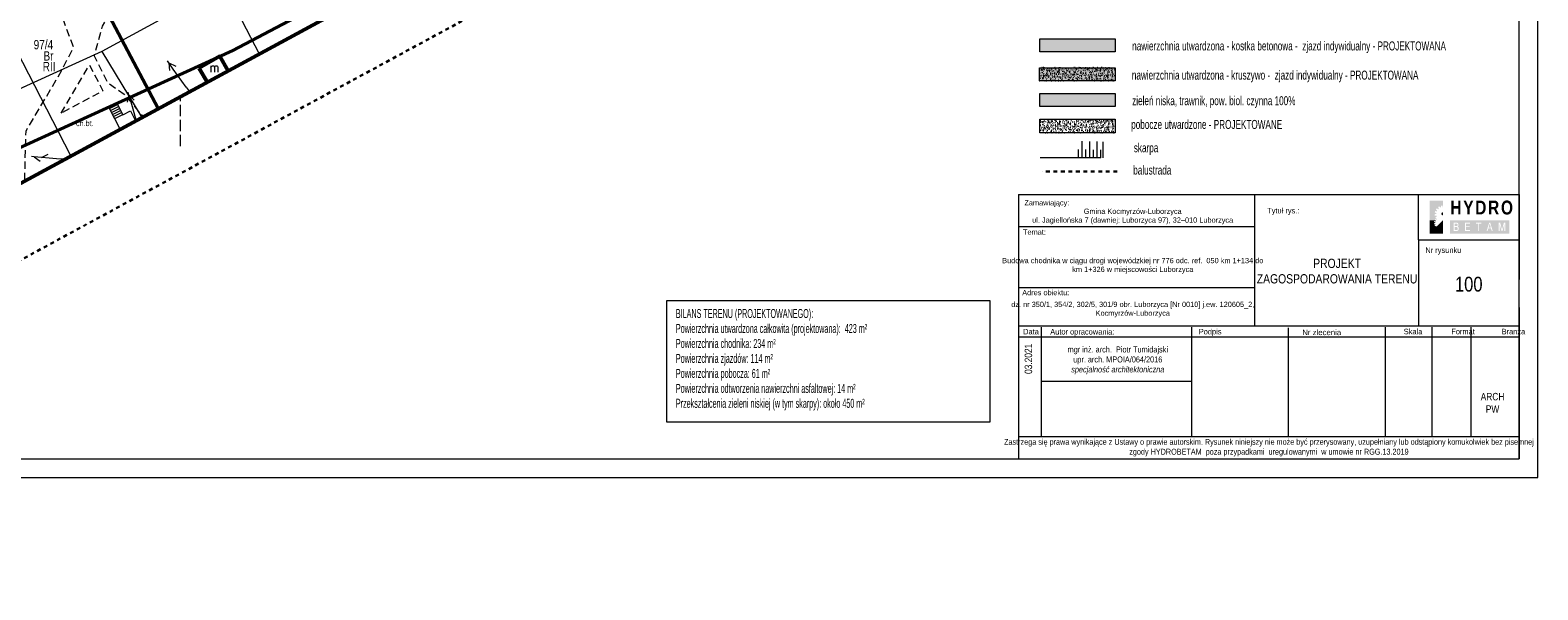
# Model space of a CAD drawing. Header units: metres. Extents: x 7437397 to 7437781, y 5556608 to 5556944.
# Tile 20 of 46: x 7437580 to 7437781, y 5556608 to 5556683. Entities that reach past the tile are written whole.
import ezdxf
from ezdxf.enums import TextEntityAlignment as Align

# ---------------------------------------------------------------- set-up
doc = ezdxf.new("R2010")
doc.units = ezdxf.units.M
doc.header["$MEASUREMENT"] = 0
for name, pattern in [('0.5_0.5', [1.5, 0.5, -0.5, 0.5]), ('DGN Style 1', [1.842793, 0.003066, -1.839727]), ('EGBK02-500', [2, 1.5, -0.5]), ('EGBU01-500', [1, 0.5, -0.5]), ('KTCR02-500', [1.5, 1, -0.5]), ('KTJZ01-500', [2, 1.5, -0.5]), ('PTRW01_01-500', [1, 0.5, -0.5])]:
    doc.linetypes.add(name, pattern=pattern)
doc.layers.get('0').update_dxf_attribs({"color": 250, "lineweight": 5})
for name, color, linetype, lineweight in [('_PROJ_WYMIARY', 7, 'Continuous', 9), ('_PROJ_ZAGOSPODAROWANIE', 7, 'Continuous', 13), ('_TABELKA', 7, 'Continuous', 15), ('ARCH_HATCH', 7, 'Continuous', 13), ('ARCH_TITLE', 7, 'Continuous', 0), ('D_balustrada', 7, '0.5_0.5', 30), ('D_skarpa-symbol', 7, 'Continuous', 20), ('EGBB01', 250, 'Continuous', 5), ('EGBD03', 250, 'Continuous', 5), ('EGBK02', 250, 'Continuous', 5), ('EGBS10', 250, 'Continuous', 5), ('EGBU01', 250, 'Continuous', 5), ('KTCR02', 250, 'Continuous', 5), ('KTOK05_01', 250, 'Continuous', 5), ('MPZP', 250, 'Continuous', 5), ('przewód elektroenergetyczny niskiego napięcia (linia) - symbol', 7, 'Continuous', 5), ('przewód kanalizacyjny (linia)', 7, 'Continuous', 5), ('SUPG_01', 250, 'Continuous', 5), ('Warstwa 1', 250, 'Continuous', 5), ('Warstwa 2', 250, 'Continuous', 5)]:
    doc.layers.add(name, color=color, linetype=linetype, lineweight=lineweight)
doc.styles.add('DROGI', font='arial.ttf', dxfattribs={"width": 0.55, "height": 1.25})
doc.styles.add('ROMANS', font='arial.ttf', dxfattribs={"width": 0.8})
doc.styles.get("Standard").update_dxf_attribs({"font": 'txt.shx', "width": 0.75})
doc.linetypes.add('KTOK05_01-500', pattern='A,3.75,[13,dgnlstyle-rozp_2015.shx,S=0.002778,R=0,X=0,Y=0],3.75', length=7.5)

# ---------------------------------------------------------------- blocks, each defined once
blk = doc.blocks.new('PE04')
at = {"color": 0, "linetype": 'Continuous', "lineweight": 13, "ltscale": 10}
for p, q in [((6.5, 0), (0, 0)), ((6.5, 0), (16.5, 0)), ((16.5, 0), (26.5, 0)), ((26.5, 0), (36.5, 0)), ((36.5, 0), (46.5, 0)), ((46.5, 0), (37.84, 5)), ((46.5, 0), (37.84, -5)), ((46.5, 0), (50, 0))]:
    blk.add_line(p, q, dxfattribs=at)
blk = doc.blocks.new('logo')
at = {"layer": '_TABELKA'}
h = blk.add_hatch(color=253, dxfattribs=at)
h.dxf.hatch_style = 1
h.paths.add_polyline_path([(7425380.26, 5548831.22), (7425380.27, 5548831.27), (7425380.05, 5548831.37, -0.03968), (7425380.09, 5548831.54), (7425380.32, 5548831.5), (7425380.35, 5548831.55), (7425380.37, 5548831.6), (7425380.2, 5548831.77, -0.03968), (7425380.31, 5548831.91), (7425380.51, 5548831.79), (7425380.55, 5548831.82), (7425380.59, 5548831.86), (7425380.52, 5548832.06), (7425379.37, 5548832.06), (7425379.37, 5548830.29), (7425380.15, 5548830.29), (7425380.07, 5548830.37, -0.03968), (7425380.15, 5548830.47), (7425380.29, 5548830.38), (7425380.32, 5548830.41), (7425380.34, 5548830.43), (7425380.29, 5548830.56), (7425380.23, 5548830.53, -0.03968), (7425380.14, 5548830.69), (7425380.33, 5548830.83), (7425380.31, 5548830.88), (7425380.3, 5548830.93), (7425380.06, 5548830.93, -0.03968), (7425380.03, 5548831.11), (7425380.26, 5548831.16)])
h.paths.add_polyline_path([(7425381.14, 5548832.94), (7425379.37, 5548832.94), (7425379.37, 5548832.06), (7425380.52, 5548832.06), (7425380.5, 5548832.08, -0.03968), (7425380.66, 5548832.17), (7425380.74, 5548832.06), (7425380.9, 5548832.06), (7425380.9, 5548832.26, -0.03968), (7425381.08, 5548832.28), (7425381.13, 5548832.06), (7425381.14, 5548832.06)])
h = blk.add_hatch(color=7, dxfattribs=at)
h.dxf.hatch_style = 1
h.paths.add_polyline_path([(7425381.14, 5548831.37, 0.414214), (7425380.94, 5548831.17, 0.414214), (7425381.14, 5548830.97)])
h = blk.add_hatch(color=7, dxfattribs=at)
h.dxf.hatch_style = 1
h.paths.add_polyline_path([(7425381.14, 5548830.29), (7425379.37, 5548828.52), (7425381.14, 5548828.52)])
h = blk.add_hatch(color=253, dxfattribs=at)
h.dxf.hatch_style = 1
h.paths.add_polyline_path([(7425380.29, 5548829.51), (7425380.27, 5548829.54), (7425380.25, 5548829.57), (7425380.09, 5548829.5, -0.03968), (7425380.03, 5548829.61), (7425380.16, 5548829.71), (7425380.15, 5548829.74), (7425380.14, 5548829.78), (7425379.97, 5548829.78), (7425379.95, 5548829.9), (7425380.11, 5548829.94), (7425380.11, 5548829.98), (7425380.12, 5548830.02), (7425379.96, 5548830.08), (7425379.99, 5548830.2), (7425380.16, 5548830.18), (7425380.17, 5548830.21), (7425380.19, 5548830.25), (7425380.15, 5548830.29), (7425379.37, 5548830.29), (7425379.37, 5548828.52), (7425380.22, 5548829.36, -0.002922), (7425380.21, 5548829.37)])
h = blk.add_hatch(color=7, dxfattribs=at)
h.dxf.hatch_style = 1
h.paths.add_polyline_path([(7425382.07, 5548830.31), (7425382.07, 5548828.53), (7425389.99, 5548828.53), (7425389.99, 5548830.31)])
h.paths.add_polyline_path([(7425383.01, 5548829.99, -0.019554), (7425383.04, 5548829.98, -0.030467), (7425383.06, 5548829.97, -0.03035), (7425383.09, 5548829.96, -0.019275), (7425383.1, 5548829.95, -0.016782), (7425383.12, 5548829.94, -0.023779), (7425383.13, 5548829.93, -0.020038), (7425383.15, 5548829.91, -0.04144), (7425383.17, 5548829.88, -0.028564), (7425383.18, 5548829.85, -0.025176), (7425383.19, 5548829.82, -0.029105), (7425383.2, 5548829.79, -0.018382), (7425383.21, 5548829.76, -0.022474), (7425383.21, 5548829.73, -0.010211), (7425383.21, 5548829.71, -0.015595), (7425383.21, 5548829.69, -0.012927), (7425383.21, 5548829.67, -0.012089), (7425383.21, 5548829.65, -0.020046), (7425383.2, 5548829.63, -0.016988), (7425383.2, 5548829.61, -0.025553), (7425383.19, 5548829.59, -0.019786), (7425383.18, 5548829.56, -0.029539), (7425383.16, 5548829.54, -0.026503), (7425383.15, 5548829.52, -0.037871), (7425383.12, 5548829.5, -0.031529), (7425383.1, 5548829.48, -0.001638), (7425383.1, 5548829.48, -0.025461), (7425383.12, 5548829.47, -0.060861), (7425383.17, 5548829.43, -0.063665), (7425383.2, 5548829.39, -0.038079), (7425383.23, 5548829.35, -0.036496), (7425383.24, 5548829.31, -0.024254), (7425383.25, 5548829.26, -0.029297), (7425383.26, 5548829.22, -0.034112), (7425383.26, 5548829.18, -0.02707), (7425383.25, 5548829.13, -0.035437), (7425383.24, 5548829.08, -0.03224), (7425383.22, 5548829.04, -0.052864), (7425383.19, 5548828.99, -0.061486), (7425383.15, 5548828.95, -0.048655), (7425383.11, 5548828.92, -0.055526), (7425383.05, 5548828.9, -0.010011), (7425383.04, 5548828.89, -0.007067), (7425383.01, 5548828.89, -0.02658), (7425382.99, 5548828.89, -0.016582), (7425382.96, 5548828.88), (7425382.58, 5548828.88), (7425382.58, 5548830), (7425382.92, 5548830, -0.012475), (7425382.95, 5548830, -0.001918), (7425382.98, 5548829.99, -0.024719)], flags=16)
h.paths.add_polyline_path([(7425383.04, 5548829.83, -0.023779), (7425383.05, 5548829.82, -0.03242), (7425383.06, 5548829.81, -0.037956), (7425383.08, 5548829.79, -0.037858), (7425383.09, 5548829.76, -0.033146), (7425383.1, 5548829.72, -0.017082), (7425383.1, 5548829.69, -0.020854), (7425383.1, 5548829.67, -0.017536), (7425383.09, 5548829.65, -0.031299), (7425383.08, 5548829.62, -0.034354), (7425383.07, 5548829.6, -0.040821), (7425383.06, 5548829.58, -0.037871), (7425383.05, 5548829.57, -0.031529), (7425383.04, 5548829.56, -0.040933), (7425383.01, 5548829.54, -0.02346), (7425383.01, 5548829.54, 0.036119), (7425383.02, 5548829.55, 0.028298), (7425383.04, 5548829.56, 0.031529), (7425383.05, 5548829.57, 0.054126), (7425383.06, 5548829.58, 0.04811), (7425383.08, 5548829.6, 0.019786), (7425383.08, 5548829.61, 0.038387), (7425383.09, 5548829.63, 0.040682), (7425383.09, 5548829.66, 0.022393), (7425383.1, 5548829.68, 0.027264), (7425383.1, 5548829.7, 0.034088), (7425383.09, 5548829.73, 0.018382), (7425383.09, 5548829.75, 0.029105), (7425383.09, 5548829.77, 0.025176), (7425383.08, 5548829.79, 0.028563), (7425383.07, 5548829.8, 0.056374), (7425383.06, 5548829.82, 0.040061), (7425383.04, 5548829.83, 0.032449), (7425383.03, 5548829.84, -0.024613)], flags=0)
h.paths.add_polyline_path([(7425382.97, 5548829.39, -0.042452), (7425383, 5548829.39, -0.013375), (7425383.04, 5548829.38, -0.034499), (7425383.06, 5548829.37, -0.060861), (7425383.08, 5548829.35, -0.063665), (7425383.1, 5548829.33, -0.038078), (7425383.11, 5548829.31, -0.036497), (7425383.12, 5548829.28, -0.024255), (7425383.13, 5548829.25, -0.029297), (7425383.13, 5548829.22, -0.034112), (7425383.13, 5548829.2, -0.02707), (7425383.13, 5548829.16, -0.035437), (7425383.12, 5548829.13, -0.03224), (7425383.11, 5548829.1, -0.052864), (7425383.09, 5548829.07, -0.061486), (7425383.07, 5548829.05, -0.048655), (7425383.05, 5548829.03, -0.055526), (7425383.02, 5548829.02, -0.01001), (7425383.01, 5548829.02, -0.009149), (7425382.98, 5548829.01, -0.022161), (7425382.95, 5548829.01), (7425382.7, 5548829.01), (7425382.7, 5548829.4), (7425382.93, 5548829.4, -0.0326)], flags=0)
h.paths.add_polyline_path([(7425384.11, 5548830), (7425384.76, 5548830), (7425384.76, 5548829.86), (7425384.23, 5548829.86), (7425384.23, 5548829.52), (7425384.72, 5548829.52), (7425384.72, 5548829.42), (7425384.72, 5548829.39), (7425384.23, 5548829.39), (7425384.23, 5548829.02), (7425384.78, 5548829.02), (7425384.78, 5548828.88), (7425384.11, 5548828.88)], flags=16)
h.paths.add_polyline_path([(7425385.56, 5548830), (7425386.27, 5548830), (7425386.27, 5548829.86), (7425385.98, 5548829.86), (7425385.98, 5548828.88), (7425385.86, 5548828.88), (7425385.86, 5548829.86), (7425385.56, 5548829.86)], flags=16)
h.paths.add_polyline_path([(7425387.33, 5548830), (7425387.37, 5548830), (7425387.45, 5548830), (7425387.79, 5548828.88), (7425387.66, 5548828.88), (7425387.57, 5548829.22), (7425387.39, 5548829.22), (7425387.2, 5548829.22), (7425387.11, 5548828.88), (7425386.98, 5548828.88)], flags=16)
h.paths.add_polyline_path([(7425387.24, 5548829.34), (7425387.39, 5548829.88), (7425387.54, 5548829.34), (7425387.39, 5548829.34)], flags=0)
h.paths.add_polyline_path([(7425388.6, 5548830), (7425388.78, 5548830), (7425389.03, 5548829.04), (7425389.29, 5548830), (7425389.46, 5548830), (7425389.46, 5548828.88), (7425389.35, 5548828.88), (7425389.35, 5548829.83), (7425389.09, 5548828.88), (7425389.03, 5548828.88), (7425388.97, 5548828.88), (7425388.71, 5548829.83), (7425388.71, 5548828.88), (7425388.6, 5548828.88)], flags=16)
h.paths.add_polyline_path([(7425387.39, 5548829.88), (7425387.24, 5548829.34), (7425387.39, 5548829.34), (7425387.54, 5548829.34)], flags=0)
h = blk.add_hatch(color=7, dxfattribs=at)
h.dxf.hatch_style = 1
h.paths.add_polyline_path([(7425387.39, 5548829.88), (7425387.24, 5548829.34), (7425387.39, 5548829.34), (7425387.54, 5548829.34)])
h.paths.add_polyline_path([(7425383.09, 5548829.75, 0.029105), (7425383.09, 5548829.77, 0.025176), (7425383.08, 5548829.79, 0.028563), (7425383.07, 5548829.8, 0.041439), (7425383.06, 5548829.82, 0.020038), (7425383.05, 5548829.82, 0.023779), (7425383.04, 5548829.83, 0.016784), (7425383.04, 5548829.84, 0.019278), (7425383.03, 5548829.84, 0.030346), (7425383.02, 5548829.85, 0.030467), (7425383.01, 5548829.85, 0.019546), (7425382.99, 5548829.86, 0.01919), (7425382.98, 5548829.86, 0.005588), (7425382.97, 5548829.86, 0.001384), (7425382.95, 5548829.86), (7425382.7, 5548829.86), (7425382.7, 5548829.53), (7425382.92, 5548829.53, 0.021266), (7425382.95, 5548829.53, 0.030671), (7425382.97, 5548829.53, 0.004737), (7425383, 5548829.54, 0.02264), (7425383.01, 5548829.54, 0.036119), (7425383.02, 5548829.55, 0.028298), (7425383.04, 5548829.56, 0.031529), (7425383.05, 5548829.57, 0.037871), (7425383.06, 5548829.58, 0.026503), (7425383.07, 5548829.59, 0.029538), (7425383.08, 5548829.6, 0.019786), (7425383.08, 5548829.61, 0.025554), (7425383.09, 5548829.63, 0.016988), (7425383.09, 5548829.64, 0.020046), (7425383.09, 5548829.65, 0.012089), (7425383.1, 5548829.67, 0.012927), (7425383.1, 5548829.68, 0.015595), (7425383.1, 5548829.69, 0.010211), (7425383.1, 5548829.71, 0.022474), (7425383.09, 5548829.73, 0.018382)])
h.paths.add_polyline_path([(7425383.13, 5548829.2, 0.034112), (7425383.13, 5548829.22, 0.029297), (7425383.13, 5548829.25, 0.024255), (7425383.12, 5548829.28, 0.036497), (7425383.11, 5548829.31, 0.038078), (7425383.1, 5548829.33, 0.063666), (7425383.08, 5548829.35, 0.06086), (7425383.06, 5548829.37, 0.034499), (7425383.04, 5548829.38, 0.013375), (7425383, 5548829.39, 0.042452), (7425382.97, 5548829.39, 0.0326), (7425382.93, 5548829.4), (7425382.7, 5548829.4), (7425382.7, 5548829.01), (7425382.95, 5548829.01, 0.016582), (7425382.97, 5548829.01, 0.02658), (7425382.99, 5548829.02, 0.007067), (7425383.01, 5548829.02, 0.01001), (7425383.02, 5548829.02, 0.055526), (7425383.05, 5548829.03, 0.048655), (7425383.07, 5548829.05, 0.061486), (7425383.09, 5548829.07, 0.052864), (7425383.11, 5548829.1, 0.03224), (7425383.12, 5548829.13, 0.035437), (7425383.13, 5548829.16, 0.02707)])
at = {"layer": '_TABELKA', "color": 7, "lineweight": 50, "insert": (7425382.13, 5548832.94), "char_height": 1.8562, "width": 11.6706, "attachment_point": 1, "style": 'ROMANS'}
blk.add_mtext('{\\fArial|b1|i0|c238|p34;\\T1.15;HYDRO}', dxfattribs=at)

msp = doc.modelspace()

# ---------------------------------------------------------------- hatches: boundary and pattern name
at = {"layer": '_PROJ_ZAGOSPODAROWANIE'}
h = msp.add_hatch(dxfattribs=at)
h.set_pattern_fill('AR-CONC', color=250, scale=0.1, style=0)
h.set_pattern_definition([(50, (6534195.59966, 5547072.5295), (0.7172601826, -0.062752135), [0.075, -0.825]), (355, (6534195.59966, 5547072.5295), (-0.1387513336, 0.7521921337), [0.06, -0.66]), (100.45144446, (6534195.6594, 5547072.5243), (0.57850884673, 0.68943999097), [0.063740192, -0.701142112]), (46.1842, (6534195.5997, 5547072.7295), (1.0672413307, -0.1655192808), [0.1125, -1.2375]), (96.63563549, (6534195.6886, 5547072.7157), (0.9346619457, 0.9741186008), [0.095610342, -1.05171376]), (351.18416399, (6534195.5997, 5547072.7295), (0.934661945, 0.9741186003), [0.09, -0.990000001]), (21, (6534195.69966, 5547072.6795), (0.5969070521, -0.40261889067), [0.075, -0.825]), (326, (6534195.69966, 5547072.6795), (0.2433153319, 0.72515004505), [0.06, -0.66]), (71.45144474, (6534195.7494, 5547072.64596), (0.84022237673, 0.3225311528), [0.06374019, -0.701142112]), (37.5, (6534195.59966, 5547072.52951), (0.01215985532, 0.33289385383), [0, -0.652, 0, -0.67, 0, -0.6625]), (7.5, (6534195.59966, 5547072.5295), (0.26306953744, 0.39441171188), [0, -0.382, 0, -0.637, 0, -0.2525]), (327.5, (6534195.37666, 5547072.5295), (0.53382243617, -0.022554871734), [0, -0.25, 0, -0.78, 0, -1.035]), (317.5, (6534195.27666, 5547072.5295), (0.58318616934, 0.10010498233), [0, -0.325, 0, -0.518, 0, -0.735])])
h.paths.add_polyline_path([(7437714.71, 5556677.61), (7437724.73, 5556677.61), (7437724.73, 5556675.76), (7437714.71, 5556675.76)])
h = msp.add_hatch(dxfattribs=at)
h.set_pattern_fill('AR-CONC', color=251, scale=0.1, style=0)
h.set_pattern_definition([(50, (6534195.67805, 5547065.5846), (0.7172601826, -0.062752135), [0.075, -0.825]), (355, (6534195.67805, 5547065.5846), (-0.1387513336, 0.7521921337), [0.06, -0.66]), (100.45144446, (6534195.7378, 5547065.5794), (0.57850884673, 0.68943999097), [0.063740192, -0.701142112]), (46.1842, (6534195.67805, 5547065.7846), (1.0672413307, -0.1655192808), [0.1125, -1.2375]), (96.63563549, (6534195.767, 5547065.7708), (0.9346619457, 0.9741186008), [0.095610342, -1.05171376]), (351.18416399, (6534195.678, 5547065.7846), (0.934661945, 0.9741186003), [0.09, -0.990000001]), (21, (6534195.77805, 5547065.7346), (0.5969070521, -0.40261889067), [0.075, -0.825]), (326, (6534195.77805, 5547065.7346), (0.2433153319, 0.72515004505), [0.06, -0.66]), (71.45144474, (6534195.8278, 5547065.7011), (0.84022237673, 0.3225311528), [0.06374019, -0.701142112]), (37.5, (6534195.67805, 5547065.58463), (0.01215985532, 0.33289385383), [0, -0.652, 0, -0.67, 0, -0.6625]), (7.5, (6534195.67805, 5547065.58463), (0.26306953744, 0.39441171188), [0, -0.382, 0, -0.637, 0, -0.2525]), (327.5, (6534195.45505, 5547065.58463), (0.53382243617, -0.022554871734), [0, -0.25, 0, -0.78, 0, -1.035]), (317.5, (6534195.35505, 5547065.58463), (0.58318616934, 0.10010498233), [0, -0.325, 0, -0.518, 0, -0.735])])
h.paths.add_polyline_path([(7437714.78, 5556670.66), (7437724.81, 5556670.66), (7437724.81, 5556668.81), (7437714.78, 5556668.81)])
at = {"layer": 'ARCH_HATCH', "linetype": 'Continuous', "lineweight": 35}
h = msp.add_hatch(color=252, dxfattribs=at)
h.dxf.hatch_style = 1
h.paths.add_polyline_path([(7437724.84, 5556681.4), (7437724.84, 5556679.67), (7437714.74, 5556679.67), (7437714.74, 5556681.4)])
h = msp.add_hatch(color=252, dxfattribs=at)
h.dxf.hatch_style = 1
h.paths.add_polyline_path([(7437724.81, 5556677.5), (7437724.81, 5556675.76), (7437714.71, 5556675.76), (7437714.71, 5556677.5)])
h = msp.add_hatch(color=62, dxfattribs=at)
h.dxf.hatch_style = 1
h.paths.add_polyline_path([(7437724.84, 5556674.08), (7437724.84, 5556672.34), (7437714.74, 5556672.34), (7437714.74, 5556674.08)])

# ---------------------------------------------------------------- linework, layer by layer
at = {"color": 0, "linetype": 'Continuous', "lineweight": 13}
for p, q in [((7437593.13, 5556673.9), (7437592.89, 5556672.93)), ((7437593.13, 5556673.9), (7437592.89, 5556672.93)), ((7437593.13, 5556673.9), (7437593.03, 5556674.24)), ((7437593.13, 5556673.9), (7437593.03, 5556674.24)), ((7437593.41, 5556672.94), (7437593.13, 5556673.9)), ((7437593.13, 5556673.9), (7437593.85, 5556673.21)), ((7437593.41, 5556672.94), (7437593.13, 5556673.9)), ((7437593.13, 5556673.9), (7437593.85, 5556673.21)), ((7437593.69, 5556671.98), (7437593.41, 5556672.94)), ((7437593.69, 5556671.98), (7437593.41, 5556672.94)), ((7437593.97, 5556671.02), (7437593.69, 5556671.98)), ((7437593.97, 5556671.02), (7437593.69, 5556671.98)), ((7437594.13, 5556670.49), (7437593.97, 5556671.02)), ((7437594.13, 5556670.49), (7437593.97, 5556671.02)), ((7437580.47, 5556665.64), (7437580.12, 5556665.67)), ((7437580.47, 5556665.64), (7437580.12, 5556665.67)), ((7437581.46, 5556665.55), (7437580.47, 5556665.64)), ((7437580.47, 5556665.64), (7437581.29, 5556665.06)), ((7437581.46, 5556665.55), (7437580.47, 5556665.64)), ((7437580.47, 5556665.64), (7437581.29, 5556665.06)), ((7437581.46, 5556665.55), (7437582.37, 5556665.97)), ((7437581.46, 5556665.55), (7437582.37, 5556665.97)), ((7437582.46, 5556665.46), (7437581.46, 5556665.55)), ((7437582.46, 5556665.46), (7437581.46, 5556665.55)), ((7437583.46, 5556665.37), (7437582.46, 5556665.46)), ((7437583.46, 5556665.37), (7437582.46, 5556665.46)), ((7437584.45, 5556665.29), (7437583.46, 5556665.37)), ((7437584.45, 5556665.29), (7437583.46, 5556665.37)), ((7437584.45, 5556665.29), (7437584.53, 5556665.28)), ((7437584.45, 5556665.29), (7437584.53, 5556665.28))]:
    msp.add_line(p, q, dxfattribs=at)
at = {"layer": '_PROJ_WYMIARY'}
msp.add_lwpolyline([(7437664.96, 5556646.44), (7437708.1, 5556646.44), (7437708.1, 5556630.15), (7437664.96, 5556630.15)], close=True, dxfattribs=at)
at = {"layer": '_PROJ_ZAGOSPODAROWANIE', "color": 251}
msp.add_lwpolyline([(7437714.78, 5556670.66), (7437724.81, 5556670.66), (7437724.81, 5556668.81), (7437714.78, 5556668.81)], close=True, dxfattribs=at)
at = {"layer": '_TABELKA'}
for p, q in [((7437711.93, 5556660.6), (7437711.93, 5556625.28)), ((7437743.47, 5556643.05), (7437743.47, 5556660.6)), ((7437765.3, 5556654.52), (7437765.3, 5556660.6)), ((7437778.76, 5556660.6), (7437778.76, 5556649.24)), ((7437712.03, 5556656.31), (7437743.47, 5556656.31)), ((7437765.3, 5556654.52), (7437778.76, 5556654.52)), ((7437765.3, 5556654.52), (7437765.3, 5556643.05)), ((7437711.93, 5556648.14), (7437743.47, 5556648.14)), ((7437778.76, 5556645.49), (7437778.76, 5556625.28)), ((7437711.93, 5556643.05), (7437778.76, 5556643.05)), ((7437714.98, 5556628.26), (7437714.98, 5556642.87)), ((7437747.98, 5556628.26), (7437747.98, 5556642.76)), ((7437760.91, 5556628.26), (7437760.91, 5556642.87)), ((7437767.14, 5556628.26), (7437767.14, 5556642.87)), ((7437772.34, 5556628.26), (7437772.34, 5556642.87)), ((7437711.93, 5556641.55), (7437778.76, 5556641.55))]:
    msp.add_line(p, q, dxfattribs=at)
at = {"layer": '_TABELKA', "ltscale": 10}
msp.add_line((7437711.93, 5556628.26), (7437778.76, 5556628.26), dxfattribs=at)
at = {"layer": '_TABELKA', "color": 7}
for points in [[(7437781.26, 5556832.78), (7437417.54, 5556832.78), (7437417.54, 5556622.78), (7437781.26, 5556622.78)], [(7437778.76, 5556830.28), (7437420.04, 5556830.28), (7437420.04, 5556625.28), (7437778.76, 5556625.28)]]:
    msp.add_lwpolyline(points, close=True, dxfattribs=at)
at = {"layer": '_TABELKA', "flags": 128}
for points in [[(7437711.93, 5556660.6), (7437778.76, 5556660.6)], [(7437711.93, 5556625.28), (7437778.76, 5556625.28)]]:
    msp.add_lwpolyline(points, dxfattribs=at)
at = {"layer": '_TABELKA'}
for points in [[(7437734.99, 5556642.87), (7437734.99, 5556628.26)], [(7437714.98, 5556635.65), (7437734.99, 5556635.65)], [(7437714.98, 5556628.26), (7437734.99, 5556628.26)]]:
    msp.add_lwpolyline(points, dxfattribs=at)
at = {"layer": '_TABELKA', "linetype": 'DGN Style 1', "flags": 128}
msp.add_lwpolyline([(7437772.5, 5556625.28), (7437778.76, 5556625.28), (7437778.76, 5556634)], dxfattribs=at)
at = {"layer": 'ARCH_TITLE', "color": 7, "linetype": 'Continuous'}
for points in [[(7437714.74, 5556681.4), (7437724.84, 5556681.4), (7437724.84, 5556679.67), (7437714.74, 5556679.67)], [(7437714.71, 5556677.5), (7437724.81, 5556677.5), (7437724.81, 5556675.76), (7437714.71, 5556675.76)], [(7437714.74, 5556674.08), (7437724.84, 5556674.08), (7437724.84, 5556672.34), (7437714.74, 5556672.34)]]:
    msp.add_lwpolyline(points, close=True, dxfattribs=at)
at = {"layer": 'D_balustrada', "flags": 128}
msp.add_lwpolyline([(7437725.08, 5556663.64), (7437715.06, 5556663.64)], dxfattribs=at)
at = {"layer": 'D_skarpa-symbol', "flags": 128}
for points in [[(7437719.92, 5556665.47), (7437719.92, 5556666.6)], [(7437720.42, 5556665.46), (7437720.43, 5556667.71)], [(7437720.92, 5556665.46), (7437720.92, 5556666.58)], [(7437721.42, 5556665.46), (7437721.42, 5556667.68)], [(7437721.92, 5556665.47), (7437721.91, 5556666.57)], [(7437722.42, 5556665.47), (7437722.41, 5556667.65)], [(7437722.92, 5556665.47), (7437722.91, 5556666.55)], [(7437723.22, 5556665.47), (7437723.21, 5556667.63)], [(7437722.92, 5556665.47), (7437714.8, 5556665.47)]]:
    msp.add_lwpolyline(points, dxfattribs=at)
at = {"layer": 'EGBB01', "color": 7, "linetype": 'Continuous', "lineweight": 53, "flags": 128}
for points in [[(7437605.26, 5556679.07), (7437602.48, 5556677.49)], [(7437606.37, 5556677.12), (7437605.26, 5556679.07)], [(7437602.48, 5556677.49), (7437603.56, 5556675.6)]]:
    msp.add_lwpolyline(points, dxfattribs=at)
at = {"layer": 'EGBD03', "color": 96, "linetype": 'Continuous', "lineweight": 13, "flags": 128}
msp.add_lwpolyline([(7437588.89, 5556687.53), (7437597, 5556672.04)], dxfattribs=at)
at = {"layer": 'EGBK02', "color": 96, "linetype": 'EGBK02-500', "lineweight": 13, "flags": 128}
msp.add_lwpolyline([(7437597, 5556672.04), (7437588.89, 5556687.53)], dxfattribs=at)
at = {"layer": 'EGBS10', "color": 7, "linetype": 'Continuous', "lineweight": 13}
for p, q in [((7437590.54, 5556672.06), (7437591.61, 5556672.61)), ((7437590.54, 5556672.06), (7437591.61, 5556672.61)), ((7437590.68, 5556671.79), (7437591.75, 5556672.34)), ((7437591.61, 5556672.61), (7437592.32, 5556671.23)), ((7437591.95, 5556669.31), (7437590.54, 5556672.06)), ((7437590.81, 5556671.53), (7437591.88, 5556672.08)), ((7437590.95, 5556671.26), (7437592.02, 5556671.81)), ((7437591.09, 5556670.99), (7437592.16, 5556671.54)), ((7437591.23, 5556670.73), (7437592.3, 5556671.28)), ((7437592.32, 5556671.23), (7437593.34, 5556671.75)), ((7437593.34, 5556671.75), (7437594.02, 5556670.43))]:
    msp.add_line(p, q, dxfattribs=at)
at = {"layer": 'EGBU01', "color": 96, "linetype": 'EGBU01-500', "lineweight": 13, "flags": 128}
for points in [[(7437588.89, 5556687.53), (7437597, 5556672.04)], [(7437597, 5556672.04), (7437588.89, 5556687.53)]]:
    msp.add_lwpolyline(points, dxfattribs=at)
at = {"layer": 'KTCR02', "color": 7, "linetype": 'KTCR02-500', "lineweight": 13, "flags": 128}
msp.add_lwpolyline([(7437579.22, 5556662.5), (7437579.39, 5556669.07), (7437584.18, 5556677.18), (7437585.74, 5556680.27), (7437583.87, 5556685.3), (7437583.31, 5556686.59), (7437584.59, 5556687.27), (7437588.01, 5556689.01), (7437588.89, 5556687.53), (7437589.46, 5556686.32), (7437589.32, 5556685.09), (7437590, 5556683.81), (7437589.55, 5556683.08), (7437588.49, 5556679.13), (7437590.29, 5556675.55), (7437592.5, 5556673.98), (7437595.06, 5556670.99)], dxfattribs=at)
msp.add_lwpolyline([(7437584.07, 5556671.44), (7437587.86, 5556677.9), (7437589.66, 5556674.43), (7437584.07, 5556671.44)], close=True, dxfattribs=at)
at = {"layer": 'KTOK05_01', "color": 7, "linetype": 'KTOK05_01-500', "lineweight": 40, "flags": 128}
msp.add_lwpolyline([(7437588.89, 5556687.53), (7437597.03, 5556672.06)], dxfattribs=at)
at = {"layer": 'MPZP', "color": 212, "linetype": 'KTOK05_01-500', "lineweight": 40, "flags": 128}
msp.add_lwpolyline([(7437495.18, 5556636.99), (7437534.91, 5556646.91), (7437607, 5556679.83), (7437691.32, 5556724.35), (7437761.13, 5556762.03)], dxfattribs=at)
at = {"layer": 'przewód kanalizacyjny (linia)', "color": 36, "linetype": 'Continuous', "lineweight": 13, "flags": 128}
msp.add_lwpolyline([(7437585.38, 5556665.74), (7437575.73, 5556684.44)], dxfattribs=at)
at = {"layer": 'SUPG_01', "color": 52, "linetype": 'Continuous', "lineweight": 13, "flags": 128}
for points in [[(7437619.69, 5556696.07), (7437619.33, 5556696.07), (7437605.9, 5556688.33), (7437599.73, 5556685.26), (7437589.52, 5556679.68), (7437568.76, 5556670.23), (7437547.78, 5556659.7), (7437510.68, 5556638.67)], [(7437605.9, 5556688.33), (7437610.54, 5556679.39)], [(7437589.52, 5556679.68), (7437594.86, 5556670.88)]]:
    msp.add_lwpolyline(points, dxfattribs=at)
at = {"layer": 'Warstwa 1', "color": 7, "linetype": 'KTJZ01-500', "lineweight": 13}
msp.add_line((7437600, 5556667.05), (7437600, 5556673.67), dxfattribs=at)
at = {"layer": 'Warstwa 1', "color": 207, "linetype": 'Continuous', "lineweight": 53, "true_color": 0x6e1e6e, "flags": 128}
msp.add_lwpolyline([(7437466.38, 5556694.72), (7437479.25, 5556654.3), (7437507.56, 5556623.55), (7437507.56, 5556623.55), (7437761.55, 5556761.26), (7437724.26, 5556829.77), (7437466.38, 5556694.72)], close=True, dxfattribs=at)
at = {"layer": 'Warstwa 2', "color": 5, "linetype": 'PTRW01_01-500', "lineweight": 30, "flags": 128}
msp.add_lwpolyline([(7437497.38, 5556607.75), (7437776.31, 5556758.98), (7437676.21, 5556943.59), (7437397.29, 5556792.36), (7437497.38, 5556607.75)], close=True, dxfattribs=at)

# ---------------------------------------------------------------- block references
at = {"layer": '_TABELKA', "color": 6, "linetype": 'Continuous'}
msp.add_blockref('logo', (12387.44, 7826.83), dxfattribs=at)
at = {"layer": 'przewód elektroenergetyczny niskiego napięcia (linia) - symbol', "color": 1, "linetype": 'Continuous', "lineweight": 13, "xscale": 0.1, "yscale": 0.1, "zscale": 0.1, "rotation": 125.496}
msp.add_blockref('PE04', (7437601.17, 5556674.38), dxfattribs=at)

# ---------------------------------------------------------------- texts
at = {"layer": '_PROJ_WYMIARY', "style": 'DROGI', "width": 0.65}
for s, p in [('nawierzchnia utwardzona - kostka betonowa -  zjazd indywidualny - PROJEKTOWANA', (7437727.09, 5556679.84)), ('nawierzchnia utwardzona - kruszywo -  zjazd indywidualny - PROJEKTOWANA', (7437727.05, 5556675.94)), ('zieleń niska, trawnik, pow. biol. czynna 100%%%', (7437727.09, 5556672.52)), ('pobocze utwardzone - PROJEKTOWANE ', (7437726.96, 5556669.35)), ('skarpa', (7437727.31, 5556666.23)), ('balustrada', (7437727.23, 5556663.25))]:
    msp.add_text(s, height=1.2, dxfattribs=at).set_placement(p)
at = {"layer": '_PROJ_WYMIARY', "insert": (7437666.16, 5556645.28), "char_height": 1.2, "width": 157.534, "attachment_point": 1, "style": 'DROGI'}
msp.add_mtext('BILANS TERENU (PROJEKTOWANEGO):\\PPowierzchnia utwardzona całkowita (projektowana):  423 m² \\PPowierzchnia chodnika: 234 m²\\PPowierzchnia zjazdów: 114 m²\\PPowierzchnia pobocza: 61 m²\\PPowierzchnia odtworzenia nawierzchni asfaltowej: 14 m² \\PPrzekształcenia zieleni niskiej (w tym skarpy): około 450 m²', dxfattribs=at)
at = {"layer": '_TABELKA', "style": 'ROMANS', "text_generation_flag": 6, "width": 0.8}
for s, height, p in [('Zamawiający:', 0.7031, (7437712.7, 5556659.13)), ('Tytuł rys.:', 0.7425, (7437745.12, 5556658.06)), ('Temat:', 0.703, (7437712.51, 5556655.22)), ('Adres obiektu:', 0.7031, (7437712.41, 5556647.12)), ('Skala              Format             Branża', 0.7425, (7437763.35, 5556641.9))]:
    msp.add_text(s, height=height, rotation=180, dxfattribs=at).set_placement(p)
at = {"layer": '_TABELKA', "style": 'ROMANS', "text_generation_flag": 6}
for s, height, width, p in [('Nr rysunku', 0.743, 0.8, (7437768.64, 5556652.78)), ('Data', 0.742, 0.8, (7437713.58, 5556641.89)), ('Autor opracowania:', 0.7425, 0.8, (7437720.43, 5556641.87)), ('Podpis', 0.742, 0.8, (7437737.5, 5556641.89)), ('Nr zlecenia', 0.7425, 1, (7437752.4, 5556641.79))]:
    msp.add_text(s, height=height, rotation=180, dxfattribs=dict(at, width=width)).set_placement(p, align=Align.CENTER)
at = {"layer": '_TABELKA', "attachment_point": 5, "style": 'ROMANS'}
for s, insert, char_height, width in [('Gmina Kocmyrzów-Luborzyca\\Pul. Jagiellońska 7 (dawniej: Luborzyca 97), 32–010 Luborzyca', (7437727.16, 5556657.65), 0.7031, 28.6067), ('{\\C0;\\PBudowa chodnika w ciągu drogi wojewódzkiej nr 776 odc. ref.  050 km 1+134 do km 1+326 w miejscowości Luborzyca}', (7437727.17, 5556651.65), 0.70312, 28.0728), ('{\\C0;PROJEKT ZAGOSPODAROWANIA TERENU}', (7437754.45, 5556650.34), 1.2375, 21.703), ('{\\C0;100}', (7437772.03, 5556648.59), 1.98, 13.4597), ('{\\C0;dz. nr 350/1, 354/2, 302/5, 301/9 obr. Luborzyca [Nr 0010] j.ew. 120605_2, Kocmyrzów-Luborzyca}', (7437727.17, 5556645.21), 0.7031, 28.0728), ('mgr inż. arch.  Piotr Tumidajski\\Pupr. arch. MPOIA/064/2016\\P{\\fArial|b0|i1|c238|p34;specjalność architektoniczna}', (7437725.17, 5556638.42), 0.8, 21.9223), ('{\\fArial|b0|i0|c238|p34;ARCH}\\PPW{\\H1.00426x; }', (7437775.21, 5556632.74), 1, 21.9223), ('Zastrzega się prawa wynikające z Ustawy o prawie autorskim. Rysunek niniejszy nie może być przerysowany, uzupełniany lub odstąpiony komukolwiek bez pisemnej zgody HYDROBETAM  poza przypadkami  uregulowanymi  w umowie nr RGG.13.2019', (7437745.35, 5556626.75), 0.792, 66.825)]:
    msp.add_mtext(s, dxfattribs=dict(at, insert=insert, char_height=char_height, width=width))
at = {"layer": '_TABELKA', "insert": (7437713.24, 5556638.62), "char_height": 1, "width": 21.9223, "attachment_point": 5, "rotation": 90, "style": 'ROMANS'}
msp.add_mtext('{\\C0;03.2021}', dxfattribs=at)
at = {"layer": 'EGBB01', "color": 7, "linetype": 'Continuous', "lineweight": 30, "width": 0.8}
msp.add_text('m', height=1.25, dxfattribs=at).set_placement((7437604.54, 5556677.58), align=Align.MIDDLE_CENTER)
at = {"layer": 'EGBD03', "color": 96, "linetype": 'Continuous', "lineweight": 30, "insert": (7437580.41, 5556679.97), "char_height": 1.25, "attachment_point": 7, "line_spacing_factor": 0.6}
msp.add_mtext('\\FWORKING_1250;\\H1x;\\W0.8;97/4', dxfattribs=at)
at = {"layer": 'EGBK02', "color": 96, "linetype": 'Continuous', "lineweight": 30, "insert": (7437581.62, 5556677.06), "char_height": 1.25, "attachment_point": 7, "line_spacing_factor": 0.6}
msp.add_mtext('\\FWORKING_1250;\\H1x;\\W0.8;RII', dxfattribs=at)
at = {"layer": 'EGBU01', "color": 96, "linetype": 'Continuous', "lineweight": 30, "insert": (7437581.72, 5556678.48), "char_height": 1.25, "attachment_point": 7, "line_spacing_factor": 0.6}
msp.add_mtext('\\FWORKING_1250;\\H1x;\\W0.8;Br', dxfattribs=at)
at = {"layer": 'KTCR02', "color": 7, "linetype": 'Continuous', "lineweight": 13, "insert": (7437586.07, 5556669.71), "char_height": 0.75, "attachment_point": 7, "line_spacing_factor": 0.6}
msp.add_mtext('\\FWORKING_1250;\\H1x;\\W0.8;ch.bt.', dxfattribs=at)

doc.saveas('drawing.dxf')
